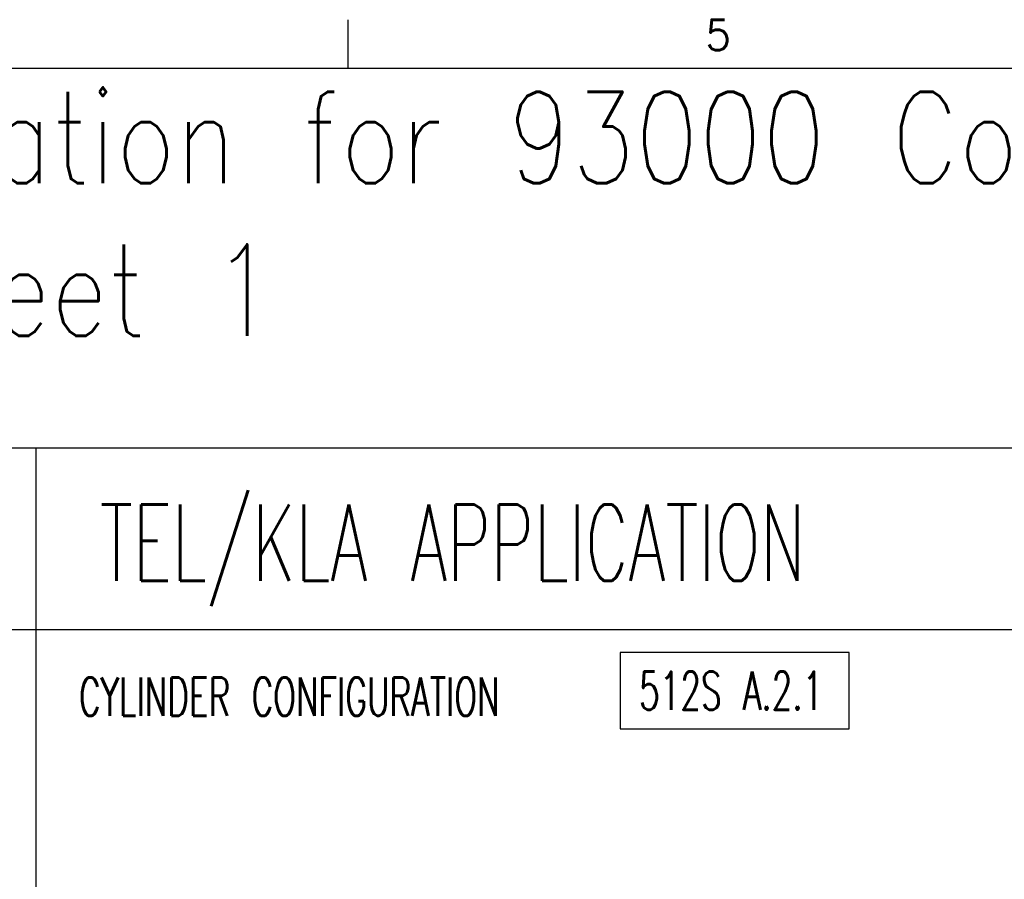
# Model space of a CAD drawing. Extents: x -1765 to 4890, y -3431 to 1272.
# Tile 108 of 189: x 382 to 1467, y 325 to 1271. Entities that reach past the tile are written whole.
import ezdxf

# ---------------------------------------------------------------- set-up
doc = ezdxf.new("R2010")
doc.units = 0
doc.layers.add('1', color=7, linetype='CONTINUOUS')
doc.styles.add('CONVERTER_1', font='txt.shx', dxfattribs={"width": 0.81})
doc.styles.add('CONVERTER_12', font='txt.shx', dxfattribs={"width": 0.97875})
doc.styles.add('CONVERTER_2', font='txt.shx', dxfattribs={"width": 0.63})

# ---------------------------------------------------------------- blocks, each defined once
blk = doc.blocks.new('TEXT__62', base_point=(-2000, -2800))
at = {"layer": '1', "color": 7, "linetype": 'CONTINUOUS'}
for p, q in [((-700, 800), (400, 800)), ((400, 800), (400, -2170)), ((400, 800), (2500, 800)), ((-700, 600), (400, 600)), ((400, 600), (2500, 600))]:
    blk.add_line(p, q, dxfattribs=at)
at = {"layer": '1', "color": 7}
blk.add_lwpolyline([(1043.9, 574.7), (1043.9, 490.7), (1296.1, 490.7), (1296.1, 574.7)], close=True, dxfattribs=at)
at = {"layer": '1', "color": 7, "style": 'CONVERTER_2', "width": 0.63}
for s, height, p in [('TEL/KLA APPLICATION', 84, (470.7, 653.6)), ('512S A.2.1', 42, (1064.9, 511.7)), ('CYLINDER CONFIGURATION', 42, (447.6, 505))]:
    blk.add_text(s, height=height, dxfattribs=at).set_placement(p)
at = {"layer": '1', "color": 7, "insert": (-1099.3, 892.6), "char_height": 100.8, "attachment_point": 7, "style": 'CONVERTER_1'}
blk.add_mtext('Docking Cylinder Configuration for 93000 Compact Test Head\\Pand Small Test Head, Sheet 1', dxfattribs=at)
blk = doc.blocks.new('ATA1_S', base_point=(-213.98, -422.25))
at = {"layer": '1', "color": 1, "linetype": 'CONTINUOUS'}
blk.add_line((78.35, 131.26), (78.35, 124.91), dxfattribs=at)
at = {"layer": '1', "color": 7, "linetype": 'CONTINUOUS'}
blk.add_line((-213.78, 124.91), (565.58, 124.91), dxfattribs=at)
at = {"layer": '1', "color": 7, "insert": (126.95, 131.26), "char_height": 4, "attachment_point": 2, "style": 'CONVERTER_12'}
blk.add_mtext('5', dxfattribs=at)

msp = doc.modelspace()

# ---------------------------------------------------------------- block references
at = {"layer": '1', "xscale": 8.40000000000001, "yscale": 8.40000000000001, "zscale": 8.40000000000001}
msp.add_blockref('ATA1_S', (-1711.87, -3378), dxfattribs=at)
at = {"layer": '1'}
msp.add_blockref('TEXT__62', (-2000, -2800), dxfattribs=at)

doc.saveas('drawing.dxf')
